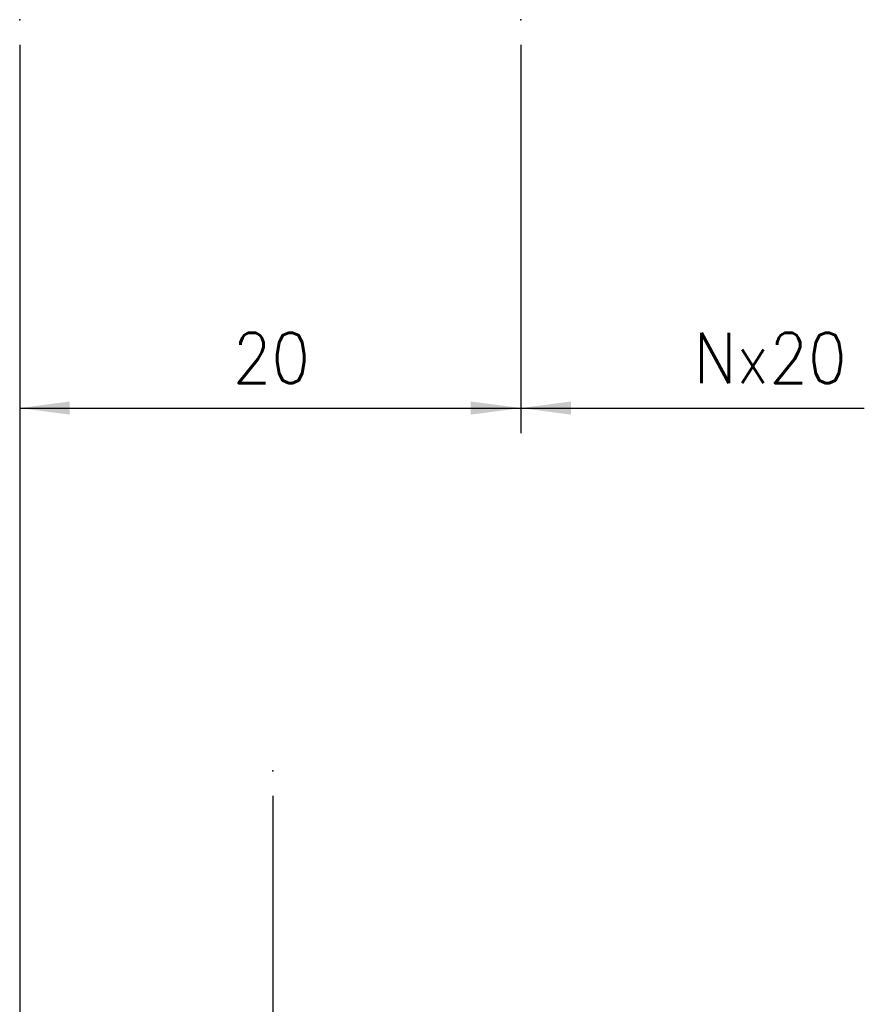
# Model space of a CAD drawing. Header units: inches. Extents: x -381 to 2260, y -418 to 176.
# Tile 11 of 24: x -95 to -62, y -287 to -248. Entities that reach past the tile are written whole.
import ezdxf

# ---------------------------------------------------------------- set-up
doc = ezdxf.new("R2010")
doc.units = ezdxf.units.IN
doc.layers.add('1', color=7, linetype='Continuous')
doc.styles.add('CONVERTER_11', font='txt.shx', dxfattribs={"width": 0.9})
doc.dimstyles.new('ME10_DIM_17', dxfattribs={"dimtxt": 2, "dimasz": 2, "dimexe": 1, "dimexo": 1, "dimgap": 1, "dimtad": 1, "dimdsep": 46, "dimtxsty": 'CONVERTER_11', "dimsah": 1, "dimcen": 0.09, "dimclrd": 2, "dimclre": 2, "dimclrt": 2, "dimadec": 0, "dimazin": 0, "dimtfac": 1, "dimtdec": 4, "dimtix": 1, "dimtmove": 0, "dimatfit": 3, "dimfxl": 1, "dimtolj": 1, "dimtzin": 0, "dimarcsym": 0})
doc.dimstyles.new('ME10_DIM_18', dxfattribs={"dimtxt": 2, "dimasz": 2, "dimexe": 1, "dimexo": 1, "dimgap": 1, "dimtad": 1, "dimdsep": 46, "dimtxsty": 'CONVERTER_11', "dimsah": 1, "dimcen": 0.09, "dimclrd": 2, "dimclre": 2, "dimclrt": 2, "dimadec": 0, "dimazin": 0, "dimtfac": 1, "dimtdec": 4, "dimtix": 1, "dimtmove": 0, "dimatfit": 3, "dimfxl": 1, "dimtolj": 1, "dimtzin": 0, "dimarcsym": 0})

# ---------------------------------------------------------------- blocks, each defined once
blk = doc.blocks.new('*D74')
at = {"layer": '1', "color": 2, "linetype": 'Continuous'}
for p, q in [((-95.5, -248.805), (-95.5, -264.314)), ((-75.5, -248.805), (-75.5, -264.314)), ((-95.5, -263.314), (-75.5, -263.314))]:
    blk.add_line(p, q, dxfattribs=at)
at = {"layer": '1', "color": 2}
for points in [[(-93.5, -263.051), (-93.5, -263.577), (-95.5, -263.314)], [(-77.5, -263.577), (-77.5, -263.051), (-75.5, -263.314)]]:
    blk.add_solid(points, dxfattribs=at)
at = {"layer": '1', "color": 2, "insert": (-87, -262.314), "char_height": 2, "attachment_point": 7, "rotation": 0.0001, "line_spacing_factor": 0.60024, "style": 'CONVERTER_11'}
blk.add_mtext('20', dxfattribs=at)
blk = doc.blocks.new('*D75')
at = {"layer": '1', "color": 2, "linetype": 'Continuous'}
for p, q in [((-95.5, -248.805), (-95.5, -298.966)), ((-85.4, -278.805), (-85.4, -298.966)), ((-95.5, -297.966), (-85.4, -297.966))]:
    blk.add_line(p, q, dxfattribs=at)
at = {"layer": '1', "color": 2}
for points in [[(-93.5, -297.703), (-93.5, -298.23), (-95.5, -297.966)], [(-87.4, -298.23), (-87.4, -297.703), (-85.4, -297.966)]]:
    blk.add_solid(points, dxfattribs=at)
at = {"layer": '1', "color": 2, "insert": (-92.575, -296.966), "char_height": 2, "attachment_point": 7, "rotation": 0.0001, "line_spacing_factor": 0.60024, "style": 'CONVERTER_11'}
blk.add_mtext('10.1', dxfattribs=at)
blk = doc.blocks.new('*D98')
at = {"layer": '1', "color": 2, "linetype": 'Continuous'}
for p, q in [((-75.5, -248.805), (-75.5, -264.314)), ((-75.5, -263.314), (-61.797, -263.314))]:
    blk.add_line(p, q, dxfattribs=at)
at = {"layer": '1', "color": 2}
blk.add_solid([(-73.5, -263.051), (-73.5, -263.577), (-75.5, -263.314)], dxfattribs=at)
at = {"layer": '1', "color": 2, "insert": (-68.597, -262.314), "char_height": 2, "attachment_point": 7, "rotation": 0.0001, "line_spacing_factor": 0.60024, "style": 'CONVERTER_11'}
blk.add_mtext('Nx20', dxfattribs=at)
blk = doc.blocks.new('Alzado1', base_point=(-42, -128))
at = {"layer": '1', "color": 7}
for p in [(-95.5, -247.805), (-75.5, -247.805), (-85.4, -277.805)]:
    blk.add_point(p, dxfattribs=at)
at = {"layer": '1'}
blk.add_blockref('*D98', (0, 0), dxfattribs=at)
dim = blk.add_aligned_dim(p1=(-75.5, -247.805), p2=(-95.5, -247.805), distance=15.509, dimstyle='ME10_DIM_17', dxfattribs=at)
dim.commit()
dim.dimension.update_dxf_attribs({"geometry": '*D74', "text_midpoint": (-85.5, -261.314), "text_rotation": 0.0001})
dim = blk.add_linear_dim(base=(-95.5, -297.966), p1=(-85.4, -277.805), p2=(-95.5, -247.805), dimstyle='ME10_DIM_18', dxfattribs=at)
dim.commit()
dim.dimension.update_dxf_attribs({"geometry": '*D75', "text_midpoint": (-90.45, -295.966), "text_rotation": 0.0001})

msp = doc.modelspace()

# ---------------------------------------------------------------- block references
msp.add_blockref('Alzado1', (-42, -128))

doc.saveas('drawing.dxf')
